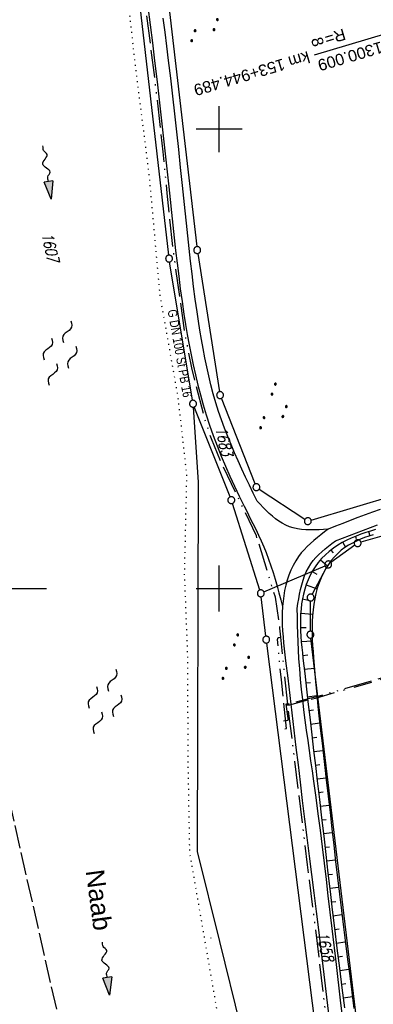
# Model space of a CAD drawing. Extents: x 510526 to 513920, y 467229 to 478797.
# Tile 92 of 256: x 510857 to 510934, y 471309 to 471524. Entities that reach past the tile are written whole.
import ezdxf
from ezdxf.enums import TextEntityAlignment as Align

# ---------------------------------------------------------------- set-up
doc = ezdxf.new("R2010")
doc.units = 0
doc.header["$LTSCALE"] = 10
doc.header["$MEASUREMENT"] = 0
for name, pattern in [('ACAD_ISO13W100', [37, 12, -3, 12, -3, 0.5, -3, 0.5, -3]), ('LT00', [0]), ('LT08', [0.42, 0.2, -0.1, 0.02, -0.1]), ('LT14', [0.6, 0.5, -0.1]), ('PUNKTX2_STR', [0.6, 0.1, -0.5])]:
    doc.linetypes.add(name, pattern=pattern)
doc.layers.get('0').update_dxf_attribs({"linetype": 'LT00'})
for name, color, linetype in [('--FLIEßRICHTPFEIL', 180, 'Continuous'), ('--WASSER_GRENZE', 180, 'PUNKTX2_STR'), ('--WASSER_NUTZUNG', 180, 'Continuous'), ('-EL-020', 250, 'LT00'), ('DFK_FLUR_NR', 250, 'LT00'), ('DFK_GZPKT', 250, 'LT00'), ('DFK_KATASTER', 250, 'LT00'), ('DFK_NUTZUNG', 250, 'LT00'), ('DFK_TOPO-SYM', 252, 'LT00'), ('GASLTG', 250, 'ACAD_ISO13W100'), ('GASLTG_TEXT', 250, 'Continuous'), ('GEWÄSSERNAME', 255, 'Continuous'), ('STROM_UNTER', 80, 'LT08'), ('V95_AFBR_BAB', 250, 'LT00'), ('V95_BOESCH', 250, 'LT00'), ('V95_BOSCHUNG', 250, 'LT00'), ('V95_RASTER', 250, 'LT00')]:
    doc.layers.add(name, color=color, linetype=linetype)
doc.layers.add('-BLATT_95-RAND', color=7, linetype='LT14', plot=False)
doc.styles.add('Arial', font='ARIAL.TTF')
doc.styles.add('Beschrift', font='ARIAL.TTF')
doc.styles.get("Standard").update_dxf_attribs({"font": 'romans.shx'})
doc.styles.add('Versorgungsltg', font='ARIAL.TTF', dxfattribs={"width": 0.8, "height": 2})

# ---------------------------------------------------------------- blocks, each defined once
blk = doc.blocks.new('SYMB7111')
at = {"color": 0, "linetype": 'ByBlock'}
for p, q in [((-0.13, 0.202919), (-0.13, 0.177081)), ((-0.125, 0.172895), (-0.125, 0.207105)), ((-0.12, 0.209164), (-0.12, 0.170836)), ((-0.115, 0.170204), (-0.115, 0.209796)), ((-0.11, 0.209164), (-0.11, 0.170836)), ((-0.105, 0.172895), (-0.105, 0.207105)), ((-0.1, 0.202919), (-0.1, 0.177081)), ((-0.095, 0.189874), (-0.095, 0.190146)), ((0.1, 0.202919), (0.1, 0.177081)), ((0.105, 0.172895), (0.105, 0.207105)), ((0.11, 0.209164), (0.11, 0.170836)), ((0.115, 0.170204), (0.115, 0.209796)), ((0.12, 0.209164), (0.12, 0.170836)), ((0.125, 0.172895), (0.125, 0.207105)), ((0.13, 0.202919), (0.13, 0.177081)), ((0.135, 0.189874), (0.135, 0.190146)), ((-0.515, -0.177081), (-0.515, -0.202919)), ((-0.51, -0.207105), (-0.51, -0.172895)), ((-0.505, -0.170836), (-0.505, -0.209164)), ((-0.5, -0.209796), (-0.5, -0.170204)), ((-0.495, -0.170836), (-0.495, -0.209164)), ((-0.49, -0.207105), (-0.49, -0.172895)), ((-0.485, -0.177081), (-0.485, -0.202919)), ((-0.48, -0.190126), (-0.48, -0.189854)), ((-0.285, -0.177081), (-0.285, -0.202919)), ((-0.28, -0.207105), (-0.28, -0.172895)), ((-0.275, -0.170836), (-0.275, -0.209164)), ((-0.27, -0.209796), (-0.27, -0.170204)), ((-0.265, -0.170836), (-0.265, -0.209164)), ((-0.26, -0.207105), (-0.26, -0.172895)), ((-0.255, -0.177081), (-0.255, -0.202919)), ((-0.25, -0.190126), (-0.25, -0.189854)), ((0.255, -0.177081), (0.255, -0.202919)), ((0.26, -0.207105), (0.26, -0.172895)), ((0.265, -0.170836), (0.265, -0.209164)), ((0.27, -0.209796), (0.27, -0.170204)), ((0.275, -0.170836), (0.275, -0.209164)), ((0.28, -0.207105), (0.28, -0.172895)), ((0.285, -0.177081), (0.285, -0.202919)), ((0.29, -0.190126), (0.29, -0.189854)), ((0.485, -0.177081), (0.485, -0.202919)), ((0.49, -0.207105), (0.49, -0.172895)), ((0.495, -0.170836), (0.495, -0.209164)), ((0.5, -0.209796), (0.5, -0.170204)), ((0.505, -0.170836), (0.505, -0.209164)), ((0.51, -0.207105), (0.51, -0.172895)), ((0.515, -0.177081), (0.515, -0.202919)), ((0.52, -0.190126), (0.52, -0.189854))]:
    blk.add_line(p, q, dxfattribs=at)
for points in [[(-0.095, 0.19), (-0.096981, 0.198678), (-0.10253, 0.205637), (-0.11055, 0.209499), (-0.11945, 0.209499), (-0.12747, 0.205637), (-0.133019, 0.198678), (-0.135, 0.19), (-0.133019, 0.181322), (-0.12747, 0.174363), (-0.11945, 0.170501), (-0.11055, 0.170501), (-0.10253, 0.174363), (-0.096981, 0.181322), (-0.095, 0.19)], [(0.135, 0.19), (0.133019, 0.198678), (0.12747, 0.205637), (0.11945, 0.209499), (0.11055, 0.209499), (0.10253, 0.205637), (0.096981, 0.198678), (0.095, 0.19), (0.096981, 0.181322), (0.10253, 0.174363), (0.11055, 0.170501), (0.11945, 0.170501), (0.12747, 0.174363), (0.133019, 0.181322), (0.135, 0.19)], [(-0.48, -0.19), (-0.481981, -0.181322), (-0.48753, -0.174363), (-0.49555, -0.170501), (-0.50445, -0.170501), (-0.51247, -0.174363), (-0.518019, -0.181322), (-0.52, -0.19), (-0.518019, -0.198678), (-0.51247, -0.205637), (-0.50445, -0.209499), (-0.49555, -0.209499), (-0.48753, -0.205637), (-0.481981, -0.198678), (-0.48, -0.19)], [(-0.25, -0.19), (-0.251981, -0.181322), (-0.25753, -0.174363), (-0.26555, -0.170501), (-0.27445, -0.170501), (-0.28247, -0.174363), (-0.288019, -0.181322), (-0.29, -0.19), (-0.288019, -0.198678), (-0.28247, -0.205637), (-0.27445, -0.209499), (-0.26555, -0.209499), (-0.25753, -0.205637), (-0.251981, -0.198678), (-0.25, -0.19)], [(0.29, -0.19), (0.288019, -0.181322), (0.28247, -0.174363), (0.27445, -0.170501), (0.26555, -0.170501), (0.25753, -0.174363), (0.251981, -0.181322), (0.25, -0.19), (0.251981, -0.198678), (0.25753, -0.205637), (0.26555, -0.209499), (0.27445, -0.209499), (0.28247, -0.205637), (0.288019, -0.198678), (0.29, -0.19)], [(0.52, -0.19), (0.518019, -0.181322), (0.51247, -0.174363), (0.50445, -0.170501), (0.49555, -0.170501), (0.48753, -0.174363), (0.481981, -0.181322), (0.48, -0.19), (0.481981, -0.198678), (0.48753, -0.205637), (0.49555, -0.209499), (0.50445, -0.209499), (0.51247, -0.205637), (0.518019, -0.198678), (0.52, -0.19)]]:
    blk.add_lwpolyline(points, dxfattribs=at)
blk = doc.blocks.new('SYMB7301')
at = {"color": 0, "linetype": 'ByBlock'}
for p, q in [((-0.128693, 0), (0, 0.128693)), ((0, -0.128693), (-0.128693, 0)), ((0, 0.128693), (0.128693, 0)), ((0.128693, 0), (0, -0.128693)), ((0.000059, -0.009738), (0.000059, 0.009897)), ((-0.00901, -0.004339), (-0.002225, -0.009749))]:
    blk.add_line(p, q, dxfattribs=at)
for points in [[(-0.002225, 0.009749), (-0.00901, 0.004339), (-0.00901, -0.004339)], [(0.01, 0), (0.006235, 0.007818), (-0.002225, 0.009749)], [(-0.002225, -0.009749), (0.006235, -0.007818), (0.01, 0)]]:
    blk.add_lwpolyline(points, dxfattribs=at)
blk = doc.blocks.new('SYMB7010')
at = {"color": 0, "linetype": 'ByBlock'}
for points in [[(-0.031408, 0.499213), (-0.093728, 0.49134), (-0.15457, 0.475719), (-0.212975, 0.452595), (-0.268021, 0.422333), (-0.31884, 0.385411), (-0.36463, 0.342411), (-0.40467, 0.29401), (-0.438329, 0.240973), (-0.465074, 0.184136), (-0.484486, 0.124395), (-0.496256, 0.062692), (-0.5002, 0)], [(-0.5002, 0), (-0.496256, -0.062692), (-0.484486, -0.124395), (-0.465075, -0.184136), (-0.438329, -0.240973), (-0.404671, -0.29401), (-0.36463, -0.342411), (-0.31884, -0.385411), (-0.268021, -0.422333), (-0.212975, -0.452595), (-0.154571, -0.475719), (-0.093728, -0.49134), (-0.031408, -0.499213), (0.031408, -0.499213)], [(0.5002, 0), (0.496256, 0.062692), (0.484485, 0.124395), (0.465074, 0.184136), (0.438329, 0.240973), (0.40467, 0.29401), (0.36463, 0.342411), (0.31884, 0.385411), (0.268021, 0.422333), (0.212975, 0.452595), (0.15457, 0.475719), (0.093728, 0.49134), (0.031408, 0.499213), (-0.031408, 0.499213)], [(0.031408, -0.499213), (0.093728, -0.491341), (0.15457, -0.475719), (0.212975, -0.452595), (0.268021, -0.422333), (0.31884, -0.385411), (0.36463, -0.342411), (0.404671, -0.294011), (0.438329, -0.240974), (0.465075, -0.184136), (0.484486, -0.124395), (0.496256, -0.062692), (0.500201, 0)]]:
    blk.add_lwpolyline(points, dxfattribs=at)
blk = doc.blocks.new('SYMB7250')
at = {"color": 0, "linetype": 'ByBlock'}
for points in [[(-0.25, 0.28), (-0.208333, 0.308889), (-0.166667, 0.331111), (-0.125, 0.34), (-0.083333, 0.331111), (-0.041667, 0.308889), (0, 0.28)], [(0, 0.28), (0.041667, 0.251111), (0.083333, 0.228889), (0.125, 0.22), (0.166667, 0.228889), (0.208333, 0.251111), (0.25, 0.28)], [(-0.74, 0), (-0.698333, 0.028889), (-0.656667, 0.051111), (-0.615, 0.06), (-0.573333, 0.051111), (-0.531667, 0.028889), (-0.49, 0)], [(-0.49, 0), (-0.448333, -0.028889), (-0.406667, -0.051111), (-0.365, -0.06), (-0.323333, -0.051111), (-0.281667, -0.028889), (-0.24, 0)], [(0.24, 0), (0.281667, 0.028889), (0.323333, 0.051111), (0.365, 0.06), (0.406667, 0.051111), (0.448333, 0.028889), (0.49, 0)], [(0.49, 0), (0.531667, -0.028889), (0.573333, -0.051111), (0.615, -0.06), (0.656667, -0.051111), (0.698333, -0.028889), (0.74, 0)], [(-0.25, -0.28), (-0.208333, -0.251111), (-0.166667, -0.228889), (-0.125, -0.22), (-0.083333, -0.228889), (-0.041667, -0.251111), (0, -0.28)], [(0, -0.28), (0.041667, -0.308889), (0.083333, -0.331111), (0.125, -0.34), (0.166667, -0.331111), (0.208333, -0.308889), (0.25, -0.28)]]:
    blk.add_lwpolyline(points, dxfattribs=at)
blk = doc.blocks.new('FLIEßRICHTPFEIL')
at = {"layer": '--FLIEßRICHTPFEIL'}
blk.add_hatch(color=256, dxfattribs=at).paths.add_polyline_path([(-1.95, 0.4875), (-1.95, -0.4875), (0, 0)])
for p, q in [((-1.95, 0.4875), (-1.95, -0.4875)), ((-1.95, 0.4875), (0, 0)), ((0, 0), (-1.95, -0.4875))]:
    blk.add_line(p, q, dxfattribs=at)
at = {"layer": '--FLIEßRICHTPFEIL', "start_tangent": (-1, 0), "end_tangent": (-1, 0)}
blk.add_spline([(-1.95, 0), (-2.4375, 0), (-2.925, 0.325), (-3.4125, 0), (-3.9, -0.325), (-4.3875, 0), (-4.875, 0.325), (-5.3625, 0), (-5.85, 0)], degree=3, dxfattribs=at)

msp = doc.modelspace()

# ---------------------------------------------------------------- linework, layer by layer
at = {"layer": '--WASSER_GRENZE', "ltscale": 0.2, "flags": 128}
msp.add_lwpolyline([(510858.5, 471686.8), (510856.88, 471676.24), (510858.17, 471653.61), (510863.18, 471636.87), (510868.2, 471613.86), (510871.97, 471592.48), (510875.55, 471569.36), (510878.26, 471545.28), (510881.63, 471514.67), (510884.74, 471490), (510887.1, 471463.78), (510891.01, 471441.7), (510892.91, 471424.73), (510892.42, 471403.07), (510893.1, 471385.72), (510893.2, 471362.03), (510893.55, 471342.52), (510900.14, 471304.41), (510904.38, 471285.03), (510905.19, 471258.11), (510905.54, 471217.24), (510904.36, 471192.06), (510896.25, 471154.78)], dxfattribs=at)
at = {"layer": '-BLATT_95-RAND'}
msp.add_lwpolyline([(510736.69, 471875.13), (510940.32, 470972.83), (511220.28, 471036.01), (511016.64, 471938.32), (510736.69, 471875.13)], dxfattribs=at)
at = {"layer": '-EL-020', "flags": 128}
msp.add_lwpolyline([(510965.45, 471521.78), (510941.99, 471514.81), (510939.91, 471521.82), (510920.68, 471516.11)], dxfattribs=at)
at = {"layer": 'DFK_KATASTER'}
for p, q in [((510889.04, 471472.55), (510881.04, 471542.71)), ((510887.12, 471543.54), (510895.14, 471474.4)), ((510895.35, 471472.92), (510900.09, 471442.83)), ((510894.2, 471440.95), (510889.24, 471471.06)), ((510907.84, 471422.74), (510900.49, 471441.39)), ((510894.37, 471439.46), (510895.46, 471423.13)), ((510902.37, 471419.91), (510894.6, 471439.51)), ((510920.01, 471414.86), (510969.58, 471429.77)), ((510895.46, 471423.13), (510895.22, 471342.73)), ((510908.74, 471421.63), (510918.66, 471415.05)), ((510971.89, 471421.77), (510930.84, 471410.07)), ((510908.83, 471399.65), (510902.88, 471418.49)), ((510929.51, 471409.42), (510924.33, 471405.67)), ((510909.75, 471399.23), (510923.03, 471404.93)), ((510920.25, 471398.68), (510923.37, 471404.57)), ((510910.15, 471389.6), (510909.15, 471398.19)), ((510919.85, 471390.69), (510919.9, 471397.27)), ((510931.89, 471289.82), (510919.94, 471389.2)), ((510923.08, 471288.26), (510910.34, 471388.12)), ((510895.22, 471342.73), (510900.06, 471323.13)), ((510900.06, 471323.13), (510909.25, 471285.8))]:
    msp.add_line(p, q, dxfattribs=at)
at = {"layer": 'GASLTG', "ltscale": 0.05, "flags": 128}
for points in [[(510920.1, 470706.6), (510914.41, 470710.13), (510914.63, 470710.55), (510914.64, 470710.55), (510915.11, 470711.43), (510915.13, 470711.48), (510924.43, 470729.11), (510927.15, 470734.36), (510929.67, 470739.31), (510934.82, 470749.51), (510943.22, 470765.6), (510951.79, 470782.42), (510955.3, 470789.47), (510970.89, 470818.92), (510977.46, 470831.54), (510985.2, 470846.16), (510990.36, 470857.81), (510991.77, 470863.58), (510992.03, 470865.94), (510991.87, 470869.48), (510991.38, 470873.52), (510990.64, 470877.49), (510987.3, 470891.06), (510982.84, 470908.35), (510978.79, 470924.2), (510975.33, 470937.87), (510970.92, 470955.74), (510967.2, 470970.99), (510963.04, 470987.52), (510958.9, 471003.95), (510955.49, 471017.71), (510952.71, 471029.57), (510949.12, 471043.32), (510947.11, 471049.65), (510945.47, 471054.35), (510943.23, 471059.89), (510941.57, 471063.44), (510935.07, 471076.84), (510929.46, 471087.43), (510924.03, 471097.17), (510920.63, 471102.92), (510918.34, 471107.02), (510915.79, 471111.7), (510910.96, 471120.83), (510912.32, 471123.08), (510917.24, 471131.31), (510922.37, 471141.78), (510927.85, 471155.36), (510932.26, 471168.96), (510933.53, 471173.87), (510935.44, 471185.47), (510935.73, 471195.31), (510935.31, 471202.83), (510933.43, 471223.77), (510931.94, 471235.74), (510929.25, 471258.51), (510929.25, 471258.51), (510925.81, 471285.73), (510922.77, 471311.04), (510920.61, 471328.91), (510919.25, 471339.83), (510916.05, 471365.82), (510916.05, 471365.82), (510915.03, 471373.83), (510915.02, 471373.93), (510913.43, 471389.38), (510913.23, 471391.37), (510912.23, 471398.07), (510908.11, 471411.44), (510900.34, 471427.73), (510898.31, 471432.55), (510896.81, 471437.11), (510894.09, 471447.99), (510892.65, 471455.06), (510890.05, 471473.48), (510888.69, 471486.01), (510887.86, 471495.05), (510886.05, 471510.71), (510883.64, 471529.86), (510881.08, 471548.71), (510879.22, 471564.32), (510877.29, 471580.36), (510875.58, 471601.31), (510874.02, 471612.33), (510872.42, 471620.73), (510869.82, 471631.46), (510866.47, 471642.47), (510864.43, 471650.69), (510863.21, 471657.09), (510862.93, 471664.8), (510863.08, 471672.09), (510864.2, 471678.59), (510865.31, 471681.47), (510867.01, 471686.48), (510873.32, 471699.46), (510875.52, 471705.96), (510877.51, 471713.97), (510878.5, 471721.02), (510878.92, 471729.8), (510878.2, 471738.28), (510875.95, 471752.14), (510872.54, 471766.7), (510869.78, 471780.52), (510865.37, 471797.42), (510861.12, 471810.98), (510858.56, 471818.8), (510854.88, 471827.36), (510845.16, 471847.74), (510833.55, 471870.29), (510820.88, 471895.41), (510815.24, 471907.04), (510808.36, 471924.03), (510802.87, 471939.39), (510802.87, 471939.39), (510798.88, 471951.67), (510793.31, 471966.52), (510784.31, 471985.42), (510781.45, 471991.41), (510778.34, 471998.29), (510771.89, 472013.18), (510768.45, 472022.05), (510766.76, 472026.94), (510765.71, 472032.52), (510765.07, 472039.47), (510765.01, 472043.67), (510765.5, 472052.73), (510767.03, 472075.69), (510768.15, 472090.5), (510768.95, 472106.37), (510769.79, 472115.59), (510770.67, 472126.57), (510771.32, 472148.21), (510771.58, 472157.8), (510771.1, 472167.01), (510769.35, 472174.79), (510767.65, 472179.41), (510763.26, 472188.42), (510757.58, 472201.11), (510751.26, 472211.43), (510743.88, 472222.11), (510737.55, 472230.63), (510732.72, 472236.3), (510725.1, 472246.12), (510721.86, 472251.1), (510719.59, 472257.55), (510718.78, 472259.47), (510717.4, 472264.42), (510716.35, 472272.74), (510715.92, 472281.65), (510715.98, 472283.9), (510715.89, 472284.67), (510717.41, 472290.69), (510722.26, 472309.77), (510722.71, 472313.22), (510723.17, 472322.55), (510723.12, 472323.59), (510721.85, 472330.2), (510719.12, 472338.66), (510716.17, 472345.62), (510715.25, 472348.08), (510710.6, 472357.01), (510707.86, 472361.5), (510701.87, 472369.64), (510700.87, 472370.86)], [(511148.87, 471507.12), (511136.09, 471488.71), (511118.74, 471469.71), (511104.82, 471464.07), (511064.53, 471451.84), (511073.73, 471420.51), (511035.33, 471409.31), (511034.34, 471409.37), (511033.35, 471409.58), (511031.88, 471409.8), (511030.51, 471409.57), (511029.25, 471408.9), (511028.39, 471408.03), (511027.27, 471407.26), (511026.59, 471406.76), (510992.28, 471396.76), (510921.23, 471376.42), (510919.97, 471376.13), (510915.37, 471374.88), (510914.51, 471374.84), (510914.91, 471371.67), (510914.96, 471371.25), (510914.03, 471371.13)], [(510914.26, 471369.44), (510914.66, 471369.49), (510913.53, 471380.09), (510912.69, 471388.9), (510912.83, 471389.31), (510913.08, 471389.35), (510913.44, 471389.37)]]:
    msp.add_lwpolyline(points, dxfattribs=at)
at = {"layer": 'STROM_UNTER', "ltscale": 2}
msp.add_lwpolyline([(510914.52, 471374.64), (510915.4, 471374.69), (510920.01, 471375.93), (510921.28, 471376.22), (510921.28, 471376.22), (510992.33, 471396.57), (511026.68, 471406.58), (511028.52, 471407.88), (511029.37, 471408.74), (511030.57, 471409.38), (511031.88, 471409.6), (511033.31, 471409.39), (511034.31, 471409.17), (511035.35, 471409.11), (511073.97, 471420.37), (511064.78, 471451.71), (511104.89, 471463.89)], dxfattribs=at)
at = {"layer": 'V95_AFBR_BAB'}
for points in [[(510884.5, 471526.57), (510885, 471522.67), (510885.48, 471518.77), (510885.96, 471514.87), (510886.51, 471510.3), (510887.04, 471505.72), (510887.56, 471501.14), (510888.06, 471496.57), (510888.56, 471491.99), (510889.04, 471487.41), (510889.33, 471484.63), (510889.63, 471481.86), (510889.92, 471479.09), (510890.22, 471476.31), (510890.53, 471473.54), (510890.86, 471470.77), (510891.2, 471468), (510891.56, 471465.24), (510891.94, 471462.47), (510892.35, 471459.71), (510892.7, 471457.49), (510893.07, 471455.27), (510893.47, 471453.06), (510893.89, 471450.85), (510894.35, 471448.66), (510894.84, 471446.47), (510895.36, 471444.28), (510895.92, 471442.12), (510896.53, 471439.96), (510897.18, 471437.82), (510897.93, 471435.54), (510898.72, 471433.28), (510899.57, 471431.04), (510900.46, 471428.82), (510901.39, 471426.61), (510902.36, 471424.41), (510903.36, 471422.23), (510904.39, 471420.06), (510905.45, 471417.9), (510906.07, 471416.65), (510906.7, 471415.39), (510907.33, 471414.14), (510907.95, 471412.89), (510908.55, 471411.63), (510909.13, 471410.36), (510909.69, 471409.08), (510910.22, 471407.79), (510910.76, 471406.36), (510911.26, 471404.91), (510911.73, 471403.46), (510912.18, 471401.99), (510912.6, 471400.51), (510913.01, 471399.03), (510913.4, 471397.54), (510913.79, 471396.05)], [(510908.28, 471418.99), (510907.43, 471420.74), (510906.6, 471422.49), (510905.77, 471424.24), (510904.95, 471425.99), (510904.15, 471427.75), (510903.36, 471429.52), (510902.61, 471431.3), (510901.88, 471433.08), (510901.18, 471434.88), (510900.52, 471436.69), (510899.89, 471438.51), (510899.29, 471440.43), (510898.73, 471442.36), (510898.21, 471444.31), (510897.73, 471446.27), (510897.29, 471448.24), (510896.88, 471450.22), (510896.5, 471452.21), (510896.14, 471454.2), (510895.81, 471456.2), (510895.49, 471458.2), (510895.2, 471460.2), (510894.81, 471462.95), (510894.45, 471465.71), (510894.1, 471468.46), (510893.77, 471471.21), (510893.46, 471473.97), (510893.16, 471476.72), (510892.87, 471479.48), (510892.58, 471482.23), (510892.3, 471484.99), (510892.01, 471487.74), (510891.61, 471491.63), (510891.21, 471495.52), (510890.79, 471499.4), (510890.37, 471503.29), (510889.93, 471507.17), (510889.48, 471511.06), (510889.01, 471514.94), (510888.63, 471518.01), (510888.24, 471521.08), (510887.83, 471524.15)], [(510923.71, 471412.91), (510922.72, 471412.84), (510921.74, 471412.78), (510920.76, 471412.74), (510919.8, 471412.73), (510918.85, 471412.76), (510917.92, 471412.83), (510917.01, 471412.96), (510916.12, 471413.16), (510915.27, 471413.44), (510914.48, 471413.77), (510913.73, 471414.18), (510912.99, 471414.64), (510912.28, 471415.17), (510911.59, 471415.73), (510910.91, 471416.34), (510910.24, 471416.98), (510909.58, 471417.64), (510908.93, 471418.31), (510908.28, 471418.99)], [(510934.99, 471417.18), (510933.36, 471416.61), (510931.74, 471416.02), (510930.13, 471415.42), (510928.52, 471414.8), (510926.91, 471414.17), (510925.31, 471413.54), (510923.71, 471412.91), (510922.92, 471412.3), (510922.13, 471411.7), (510921.36, 471411.08), (510920.61, 471410.45), (510919.87, 471409.8), (510919.17, 471409.14), (510918.5, 471408.44), (510917.87, 471407.72), (510917.29, 471406.96), (510916.66, 471406.01), (510916.1, 471405.02), (510915.61, 471403.98), (510915.19, 471402.91), (510914.82, 471401.81), (510914.51, 471400.68), (510914.25, 471399.53), (510914.05, 471398.38), (510913.9, 471397.21), (510913.79, 471396.05), (510913.72, 471394.72), (510913.71, 471393.4), (510913.73, 471392.09), (510913.8, 471390.78), (510913.9, 471389.47), (510914.02, 471388.17), (510914.16, 471386.87), (510914.31, 471385.57), (510914.47, 471384.27), (510914.93, 471380.5), (510915.38, 471376.73), (510915.83, 471372.95), (510916.27, 471369.18), (510916.71, 471365.4), (510917.16, 471361.62), (510917.61, 471357.85), (510918.09, 471353.82), (510918.59, 471349.8), (510919.08, 471345.77), (510919.58, 471341.75), (510920.08, 471337.73), (510920.59, 471333.71), (510921.09, 471329.69), (510921.59, 471325.67), (510922.18, 471320.8), (510922.78, 471315.93), (510923.37, 471311.05), (510923.96, 471306.18)], [(510925.29, 471410.33), (510926.81, 471410.93), (510928.33, 471411.52), (510929.85, 471412.12), (510931.37, 471412.7), (510932.9, 471413.27), (510934.43, 471413.82)], [(510916.99, 471395.64), (510917.15, 471396.69), (510917.32, 471397.74), (510917.51, 471398.78), (510917.72, 471399.8), (510917.97, 471400.8), (510918.25, 471401.78), (510918.58, 471402.73), (510918.96, 471403.65), (510919.41, 471404.52), (510919.92, 471405.35), (510920.46, 471406.06), (510921.04, 471406.74), (510921.68, 471407.38), (510922.35, 471408), (510923.06, 471408.6), (510923.79, 471409.18), (510924.54, 471409.76), (510925.29, 471410.33)], [(510927.35, 471302.61), (510926.42, 471310.39), (510925.5, 471318.17), (510924.58, 471325.96), (510924.16, 471329.53), (510923.75, 471333.09), (510923.32, 471336.66), (510922.9, 471340.23), (510922.46, 471343.79), (510922.02, 471347.36), (510921.56, 471350.92), (510921.09, 471354.49), (510920.6, 471358.05), (510920.28, 471360.27), (510919.96, 471362.49), (510919.64, 471364.7), (510919.33, 471366.92), (510919.02, 471369.14), (510918.72, 471371.36), (510918.44, 471373.58), (510918.17, 471375.81), (510917.93, 471378.03), (510917.71, 471380.26), (510917.52, 471382.48), (510917.37, 471384.72), (510917.27, 471386.53), (510917.19, 471388.35), (510917.12, 471390.17), (510917.07, 471392), (510917.03, 471393.82), (510916.99, 471395.64)]]:
    msp.add_lwpolyline(points, dxfattribs=at)
at = {"layer": 'V95_BOESCH'}
for points in [[(510934.02, 471412.83), (510932.95, 471412.5), (510931.88, 471412.16), (510930.82, 471411.79), (510929.78, 471411.4), (510928.75, 471410.96), (510927.74, 471410.49), (510926.76, 471409.97), (510925.8, 471409.4), (510924.86, 471408.76), (510923.96, 471408.06), (510923.1, 471407.31), (510922.29, 471406.51), (510921.55, 471405.65), (510920.87, 471404.74), (510920.29, 471403.82), (510919.78, 471402.87), (510919.33, 471401.89), (510918.95, 471400.87), (510918.62, 471399.84), (510918.34, 471398.78), (510918.12, 471397.71), (510917.94, 471396.63), (510917.82, 471395.55), (510917.72, 471394.34), (510917.68, 471393.14), (510917.68, 471391.95), (510917.72, 471390.75), (510917.78, 471389.56), (510917.87, 471388.36), (510917.98, 471387.17), (510918.1, 471385.98), (510918.23, 471384.79), (510918.61, 471381.45), (510918.99, 471378.11), (510919.38, 471374.77), (510919.77, 471371.43), (510920.16, 471368.1), (510920.56, 471364.76), (510920.96, 471361.43), (510921.35, 471358.09), (510921.82, 471354.08), (510922.28, 471350.08), (510922.74, 471346.07), (510923.21, 471342.06), (510923.67, 471338.05), (510924.13, 471334.04), (510924.61, 471330.03), (510925.09, 471326.02), (510925.61, 471321.69), (510926.15, 471317.36), (510926.7, 471313.03), (510927.25, 471308.71)], [(510933.53, 471411.69), (510932.59, 471411.38), (510931.65, 471411.06), (510930.74, 471410.7), (510929.84, 471410.31), (510928.97, 471409.88), (510928.14, 471409.4), (510927.33, 471408.88), (510926.56, 471408.3), (510925.79, 471407.61), (510925.06, 471406.86), (510924.39, 471406.06), (510923.77, 471405.2), (510923.2, 471404.31), (510922.69, 471403.39), (510922.17, 471402.3), (510921.73, 471401.19), (510921.35, 471400.06), (510921.03, 471398.9), (510920.78, 471397.73), (510920.57, 471396.55), (510920.42, 471395.36), (510920.31, 471394.07), (510920.24, 471392.78), (510920.22, 471391.48), (510920.23, 471390.18), (510920.27, 471388.88), (510920.34, 471387.59), (510920.42, 471386.29), (510920.52, 471384.99), (510920.73, 471382.32), (510920.97, 471379.64), (510921.23, 471376.98), (510921.5, 471374.31), (510921.78, 471371.65), (510922.08, 471368.99), (510922.38, 471366.33), (510922.68, 471363.67), (510922.99, 471361.02), (510923.3, 471358.36), (510923.71, 471354.8), (510924.12, 471351.23), (510924.52, 471347.67), (510924.93, 471344.11), (510925.34, 471340.55), (510925.75, 471336.98), (510926.17, 471333.42), (510926.59, 471329.86), (510927.03, 471326.3), (510927.47, 471322.75), (510927.93, 471319.21), (510928.39, 471315.66), (510928.86, 471312.12), (510929.33, 471308.58)]]:
    msp.add_lwpolyline(points, dxfattribs=at)
at = {"layer": 'V95_BOSCHUNG'}
for p, q in [((510932.48, 471412.36), (510932.79, 471411.45)), ((510926.88, 471410.03), (510927.48, 471408.98)), ((510929.63, 471411.34), (510929.83, 471410.87)), ((510924.31, 471408.35), (510924.8, 471407.73)), ((510922.04, 471406.23), (510923.56, 471404.9)), ((510920.21, 471403.67), (510921.23, 471403.08)), ((510918.91, 471400.77), (510921.31, 471399.92)), ((510918.12, 471397.71), (510919.4, 471397.46)), ((510917.74, 471394.59), (510920.33, 471394.41)), ((510917.69, 471391.48), (510918.95, 471391.51)), ((510917.87, 471388.42), (510920.28, 471388.6)), ((510918.17, 471385.4), (510919.32, 471385.52)), ((510918.5, 471382.41), (510920.71, 471382.66)), ((510918.84, 471379.42), (510919.9, 471379.55)), ((510919.18, 471376.44), (510921.26, 471376.69)), ((510919.53, 471373.46), (510920.55, 471373.58)), ((510919.88, 471370.48), (510921.88, 471370.72)), ((510920.23, 471367.5), (510921.23, 471367.62)), ((510920.59, 471364.53), (510922.56, 471364.76)), ((510920.94, 471361.55), (510921.92, 471361.66)), ((510921.3, 471358.57), (510923.25, 471358.8)), ((510921.64, 471355.59), (510922.62, 471355.7)), ((510921.99, 471352.61), (510923.94, 471352.84)), ((510922.33, 471349.63), (510923.3, 471349.74)), ((510922.68, 471346.65), (510924.61, 471346.88)), ((510923.02, 471343.67), (510923.99, 471343.78)), ((510923.36, 471340.69), (510925.29, 471340.92)), ((510923.71, 471337.71), (510924.67, 471337.82)), ((510924.05, 471334.73), (510925.99, 471334.96)), ((510924.4, 471331.75), (510925.37, 471331.86)), ((510924.76, 471328.77), (510926.7, 471329)), ((510925.11, 471325.79), (510926.09, 471325.9)), ((510925.48, 471322.81), (510927.44, 471323.04)), ((510925.84, 471319.83), (510926.83, 471319.95)), ((510926.22, 471316.86), (510928.2, 471317.09)), ((510926.59, 471313.88), (510927.59, 471314)), ((510926.97, 471310.9), (510928.99, 471311.14))]:
    msp.add_line(p, q, dxfattribs=at)
at = {"layer": 'V95_RASTER'}
for p, q in [((510900, 471495), (510900, 471505)), ((510905, 471500), (510895, 471500)), ((510900, 471395), (510900, 471405)), ((510843.92, 471400), (510862.42, 471400)), ((510895, 471400), (510905, 471400))]:
    msp.add_line(p, q, dxfattribs=at)

# ---------------------------------------------------------------- block references
at = {"layer": '--FLIEßRICHTPFEIL', "zscale": 2}
for p, xscale, yscale, rotation in [((510863.49, 471484.76), 1.999999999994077, 2.000000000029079, 278.8907001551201), ((510876.18, 471311.44), 1.999999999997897, 2.000000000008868, 277.5620544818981)]:
    msp.add_blockref('FLIEßRICHTPFEIL', p, dxfattribs=dict(at, xscale=xscale, yscale=yscale, rotation=rotation))
at = {"layer": '--WASSER_NUTZUNG', "xscale": 9.999999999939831, "yscale": 10.00000000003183, "zscale": 10, "rotation": 251.2882999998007}
for p in [(510865.38, 471451.24), (510875.16, 471375.4)]:
    msp.add_blockref('SYMB7250', p, dxfattribs=at)
at = {"layer": 'DFK_GZPKT', "xscale": 1.499999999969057, "yscale": 1.5, "zscale": 1.5, "rotation": 251.2881100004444}
for p in [(510895.23, 471473.66), (510889.12, 471471.8), (510900.21, 471442.09), (510894.32, 471440.21), (510908.11, 471422.04), (510902.65, 471419.21), (510919.29, 471414.64), (510930.12, 471409.86), (510923.72, 471405.23), (510909.06, 471398.93), (510919.9, 471398.02), (510919.85, 471389.94), (510910.24, 471388.86)]:
    msp.add_blockref('SYMB7010', p, dxfattribs=at)
at = {"layer": 'DFK_NUTZUNG', "xscale": 10, "yscale": 10, "zscale": 10, "rotation": 251.28826}
for p in [(510897.44, 471523.34), (510912.43, 471439.12), (510904.24, 471384.54)]:
    msp.add_blockref('SYMB7111', p, dxfattribs=at)
at = {"layer": 'DFK_TOPO-SYM', "xscale": 0.1, "yscale": 0.1, "zscale": 0.1, "rotation": 359.99968}
for p in [(510919.36, 471414.74), (510898.21, 471323.91)]:
    msp.add_blockref('SYMB7301', p, dxfattribs=at)

# ---------------------------------------------------------------- texts
at = {"layer": '-EL-020', "style": 'Arial'}
for s, rotation, p in [('R=', -163.4571, (510927.05, 471521.92)), ('8', 286.5429, (510919.94, 471519.57)), ('A=1300.009', -163.4571, (510939.36, 471520.35)), (' km 153+944.489', -163.4571, (510920.2, 471517.27))]:
    msp.add_text(s, height=2.5, rotation=rotation, dxfattribs=at).set_placement(p)
at = {"layer": 'DFK_FLUR_NR', "oblique": 13.754, "width": 0.75}
for s, p in [('1607', (510861.36, 471477.11)), ('1683', (510899.16, 471434.89)), ('1658', (510921.17, 471324.92))]:
    msp.add_text(s, height=2.5, rotation=282.7179, dxfattribs=at).set_placement(p)
at = {"layer": 'GASLTG_TEXT', "style": 'Versorgungsltg', "width": 0.8}
msp.add_text('G DN 100 St PB 16', height=2, rotation=280.1141, dxfattribs=at).set_placement((510890.48, 471451), align=Align.CENTER)
at = {"layer": 'GEWÄSSERNAME', "style": 'Beschrift'}
msp.add_text('Naab', height=4, rotation=277.6576, dxfattribs=at).set_placement((510870.97, 471338.54))

doc.saveas('drawing.dxf')
